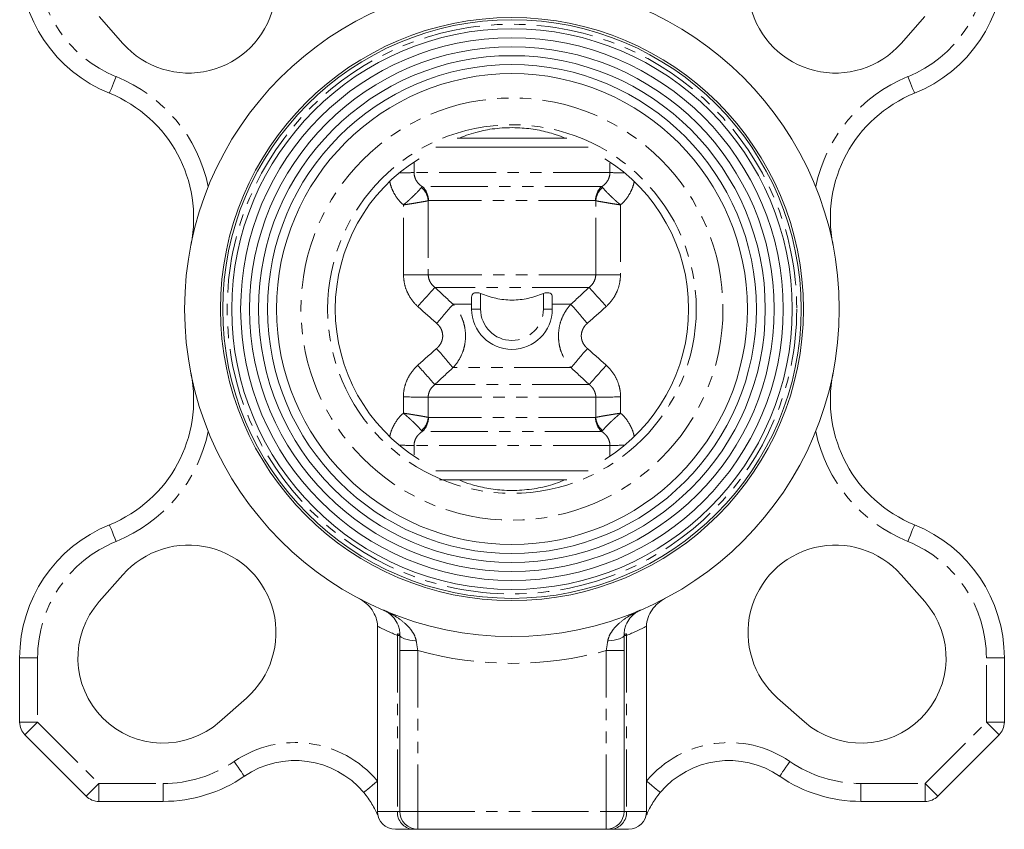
# Model space of a CAD drawing. Header units: millimetres. Extents: x 31 to 386, y -172 to 342.
# Tile 2 of 30: x 31 to 141, y 34 to 125. Entities that reach past the tile are written whole.
import ezdxf

# ---------------------------------------------------------------- set-up
doc = ezdxf.new("R2010")
doc.units = ezdxf.units.MM
doc.linetypes.add('PHANTOM', pattern=[12.7, 6.35, -1.27, 1.27, -1.27, 1.27, -1.27])

msp = doc.modelspace()

# ---------------------------------------------------------------- linework, layer by layer
at = {"color": 7, "linetype": 'Continuous', "lineweight": 15}
for p, q in [((39.77, 124.95), (42.41, 121.95)), ((129.16, 121.95), (131.8, 124.95)), ((79.66, 111.39), (91.91, 111.39)), ((94.26, 110.39), (77.31, 110.39)), ((81.28, 92.34), (81.28, 93.66)), ((90.28, 93.66), (90.28, 92.34)), ((77.31, 74.29), (94.26, 74.29)), ((91.91, 73.29), (77.69, 73.29)), ((42.41, 62.73), (39.77, 59.74)), ((131.8, 59.74), (129.16, 62.73)), ((70.78, 56.98), (70.78, 39.72)), ((100.78, 56.98), (100.78, 39.72)), ((73.28, 36.34), (73.28, 54.26)), ((98.28, 54.26), (98.28, 36.34)), ((30.89, 46.28), (30.89, 53.45)), ((140.68, 53.45), (140.68, 46.28)), ((53.18, 46.33), (56.17, 48.97)), ((115.4, 48.97), (118.39, 46.33)), ((38.31, 38.04), (31.48, 44.87)), ((140.09, 44.87), (133.26, 38.04)), ((70.78, 39.72), (70.78, 36.34)), ((100.78, 39.72), (100.78, 36.34)), ((46.89, 37.45), (39.72, 37.45)), ((131.85, 37.45), (124.68, 37.45)), ((74.75, 34.34), (72.78, 34.34)), ((75.28, 34.34), (74.75, 34.34)), ((96.28, 34.34), (75.28, 34.34)), ((96.82, 34.34), (96.28, 34.34)), ((98.78, 34.34), (96.82, 34.34))]:
    msp.add_line(p, q, dxfattribs=at)
at = {"color": 8, "linetype": 'PHANTOM', "lineweight": 0}
for p, q in [((74.86, 108.69), (74.86, 107.55)), ((96.71, 107.55), (96.71, 108.61)), ((96.71, 107.55), (74.86, 107.55)), ((95.79, 105.99), (75.78, 105.99)), ((95.09, 104.43), (76.48, 104.43)), ((95.12, 96.17), (76.45, 96.17)), ((94.38, 94.76), (77.19, 94.76)), ((82.28, 94.07), (82.28, 92.34)), ((89.28, 92.34), (89.28, 94.07)), ((79.21, 92.88), (81.28, 92.88)), ((82.28, 92.34), (81.28, 92.34)), ((89.28, 92.34), (90.28, 92.34)), ((90.28, 92.88), (92.36, 92.88)), ((92.37, 85.81), (79.2, 85.81)), ((94.39, 83.93), (77.18, 83.93)), ((95.13, 82.51), (76.44, 82.51)), ((95.09, 80.25), (76.48, 80.25)), ((95.79, 78.69), (75.78, 78.69)), ((74.86, 77.13), (74.86, 76.08)), ((96.71, 77.13), (74.86, 77.13)), ((96.71, 76), (96.71, 77.13)), ((73.28, 55.95), (73.02, 55.95)), ((73.02, 55.95), (73.02, 36.34)), ((98.55, 55.95), (98.28, 55.95)), ((98.55, 55.95), (98.55, 36.34)), ((73.28, 54.26), (75.28, 54.26)), ((75.28, 54.26), (75.28, 36.34)), ((96.28, 54.26), (98.28, 54.26)), ((96.28, 36.34), (96.28, 54.26)), ((30.89, 53.45), (32.89, 53.45)), ((32.89, 53.45), (32.89, 46.28)), ((138.68, 46.28), (138.68, 53.45)), ((140.68, 53.45), (138.68, 53.45)), ((30.89, 46.28), (32.89, 46.28)), ((31.48, 44.87), (32.89, 46.28)), ((32.89, 46.28), (39.72, 39.45)), ((131.85, 39.45), (138.68, 46.28)), ((138.68, 46.28), (140.68, 46.28)), ((138.68, 46.28), (140.09, 44.87)), ((38.31, 38.04), (39.72, 39.45)), ((39.72, 37.45), (39.72, 39.45)), ((39.72, 39.45), (46.89, 39.45)), ((46.89, 37.45), (46.89, 39.45)), ((124.68, 39.45), (131.85, 39.45)), ((124.68, 39.45), (124.68, 37.45)), ((131.85, 39.45), (133.26, 38.04)), ((131.85, 39.45), (131.85, 37.45)), ((70.78, 36.34), (73.02, 36.34)), ((73.02, 36.34), (73.28, 36.34)), ((73.28, 36.34), (75.28, 36.34)), ((75.28, 36.34), (96.28, 36.34)), ((75.28, 36.34), (75.28, 34.34)), ((96.28, 36.34), (98.28, 36.34)), ((96.28, 34.34), (96.28, 36.34)), ((98.28, 36.34), (98.55, 36.34)), ((98.55, 36.34), (100.78, 36.34))]:
    msp.add_line(p, q, dxfattribs=at)
at = {"color": 8, "linetype": 'PHANTOM', "lineweight": 0, "flags": 128}
for points in [[(40.91, 116.4), (40.92, 116.43), (40.96, 116.54), (41.03, 116.71), (41.13, 116.94), (41.24, 117.22), (41.37, 117.54), (41.51, 117.89), (41.66, 118.25)], [(129.91, 118.25), (130.06, 117.89), (130.2, 117.54), (130.33, 117.22), (130.44, 116.94), (130.54, 116.71), (130.61, 116.54), (130.65, 116.43), (130.66, 116.4)], [(40.91, 68.29), (40.92, 68.25), (40.96, 68.15), (41.03, 67.98), (41.13, 67.75), (41.24, 67.46), (41.37, 67.14), (41.51, 66.8), (41.66, 66.43)], [(130.66, 68.29), (130.65, 68.25), (130.61, 68.15), (130.54, 67.98), (130.44, 67.75), (130.33, 67.46), (130.2, 67.14), (130.06, 66.8), (129.91, 66.43)], [(73.28, 56.01), (73.32, 55.89), (73.42, 55.78), (73.58, 55.67), (73.81, 55.57), (74.08, 55.49), (74.39, 55.43), (74.74, 55.39), (75.1, 55.36)], [(96.47, 55.36), (96.83, 55.39), (97.18, 55.43), (97.49, 55.49), (97.76, 55.57), (97.99, 55.67), (98.15, 55.78), (98.25, 55.89), (98.28, 56.01)], [(55.94, 40.25), (55.92, 40.29), (55.86, 40.38), (55.75, 40.53), (55.61, 40.74), (55.44, 40.99), (55.24, 41.27), (55.03, 41.58), (54.81, 41.9)], [(116.76, 41.9), (116.54, 41.58), (116.33, 41.27), (116.13, 40.99), (115.96, 40.74), (115.82, 40.53), (115.71, 40.38), (115.65, 40.29), (115.63, 40.25)], [(69.25, 38.44), (69.28, 38.46), (69.37, 38.54), (69.51, 38.65), (69.7, 38.81), (69.93, 39.01), (70.2, 39.23), (70.49, 39.47), (70.78, 39.72)], [(100.78, 39.72), (101.08, 39.47), (101.37, 39.23), (101.64, 39.01), (101.87, 38.81), (102.06, 38.65), (102.2, 38.54), (102.29, 38.46), (102.32, 38.44)]]:
    msp.add_lwpolyline(points, dxfattribs=at)
at = {"color": 7, "linetype": 'Continuous', "lineweight": 15}
for radius in [36.5, 32.5, 32.25, 31.25, 30.25, 29.25, 28.25, 27.25, 26.25]:
    msp.add_circle((85.78, 92.34), radius, dxfattribs=at)
at = {"color": 8, "linetype": 'PHANTOM', "lineweight": 0}
for radius in [31.75, 23.53, 20.55]:
    msp.add_circle((85.78, 92.34), radius, dxfattribs=at)
at = {"color": 7, "linetype": 'Continuous', "lineweight": 15}
for centre, radius, start, end in [((49.72, 128.4), 9.75, 221.4167, 48.5833), ((121.85, 128.4), 9.75, 131.4167, 318.5833), ((46.89, 131.23), 16, 180, 248.0248), ((124.68, 131.23), 16, 291.9752, 0), ((35.29, 102.49), 15, 348.6411, 68.0248), ((136.28, 102.49), 15, 111.9752, 191.3589), ((85.78, 92.34), 19.7, 121.7149, 238.2851), ((85.78, 92.34), 19.7, 301.7149, 58.2851), ((85.78, 92.34), 4.5, 180, 0), ((35.29, 82.2), 15, 291.9752, 11.3589), ((136.28, 82.2), 15, 168.6411, 248.0248), ((46.89, 53.45), 16, 111.9752, 180), ((124.68, 53.45), 16, 0, 68.0248), ((49.72, 56.28), 9.75, 311.4167, 138.5833), ((121.85, 56.28), 9.75, 41.4167, 228.5833), ((46.89, 53.45), 9.5, 138.5833, 311.4167), ((124.68, 53.45), 9.5, 228.5833, 41.4167), ((32.89, 46.28), 2, 180, 225), ((138.68, 46.28), 2, 315, 0), ((61.6, 32.01), 10, 40.0228, 124.4328), ((109.97, 32.01), 10, 55.5672, 139.9772), ((46.89, 53.45), 16, 270, 304.4328), ((124.68, 53.45), 16, 235.5672, 270), ((39.72, 39.45), 2, 225, 270), ((131.85, 39.45), 2, 270, 315), ((72.78, 36.34), 2, 180, 270), ((75.28, 36.34), 2, 180, 270), ((96.28, 36.34), 2, 270, 0), ((98.78, 36.34), 2, 270, 0)]:
    msp.add_arc(centre, radius, start, end, dxfattribs=at)
at = {"color": 8, "linetype": 'PHANTOM', "lineweight": 0}
for centre, radius, start, end in [((46.89, 131.23), 14, 180, 248.0248), ((124.68, 131.23), 14, 291.9752, 0), ((35.29, 102.49), 17, 11.8748, 68.0248), ((136.28, 102.49), 17, 111.9752, 168.1252), ((72.78, 164.84), 57.32, 270.4416, 272.0816), ((98.79, 164.84), 57.32, 267.9184, 269.5584), ((74.28, 104.26), 2.16, 4.1241, 49.1718), ((74.42, 104.45), 2.06, 359.5378, 48.6431), ((97.15, 104.45), 2.06, 131.3569, 180.4622), ((97.29, 104.26), 2.16, 130.8282, 175.8759), ((73.52, 466.56), 370.4, 270.0261, 270.4535), ((98.05, 466.56), 370.4, 269.5465, 269.9739), ((-43.17, 200.93), 160.49, 317.5645, 318.5828), ((214.74, 200.93), 160.49, 221.4172, 222.4355), ((-121.21, 263.94), 263.5, 318.9097, 319.5176), ((85.78, 92.34), 3.5, 180, 0), ((292.78, 263.94), 263.5, 220.4824, 221.0903), ((-37.06, -11.86), 151.84, 40.0308, 41.091), ((208.63, -11.86), 151.84, 138.909, 139.9692), ((-3.53, 13.92), 106.83, 40.9394, 42.477), ((175.09, 13.92), 106.83, 137.523, 139.0606), ((73.52, -61.08), 143.62, 88.8332, 89.9371), ((98.05, -61.08), 143.62, 90.0629, 91.1668), ((74.28, 80.42), 2.16, 310.8282, 355.8759), ((74.42, 80.24), 2.06, 311.3569, 0.4622), ((97.15, 80.24), 2.06, 179.5378, 228.6431), ((97.29, 80.42), 2.16, 184.1241, 229.1718), ((35.29, 82.2), 17, 291.9752, 348.1252), ((136.28, 82.2), 17, 191.8748, 248.0248), ((72.78, 19.84), 57.32, 87.9184, 89.5584), ((98.79, 19.84), 57.32, 90.4416, 92.0816), ((46.89, 53.45), 14, 111.9752, 180), ((124.68, 53.45), 14, 0, 68.0248), ((88.38, 92.34), 39.5, 243.5433, 247.1069), ((73.04, 55.78), 0.338, 42.4115, 91.5854), ((98.53, 55.78), 0.338, 88.4146, 137.5885), ((83.19, 92.34), 39.5, 292.8931, 296.4567), ((85.78, 92.34), 39.5, 254.5842, 285.4158), ((61.6, 32.01), 12, 40.0228, 124.4328), ((109.97, 32.01), 12, 55.5672, 139.9772), ((46.89, 53.45), 14, 270, 304.4328), ((124.68, 53.45), 14, 235.5672, 270), ((74.89, 36.22), 1.88, 176.1887, 265.5982), ((96.68, 36.22), 1.88, 274.4018, 3.8113)]:
    msp.add_arc(centre, radius, start, end, dxfattribs=at)
at = {"color": 7, "linetype": 'Continuous', "lineweight": 15}
for points, knots in [([(79.9, 111.39), (80.02, 111.44), (80.39, 111.61), (81.2, 111.89), (82.53, 112.26), (84.37, 112.56), (86.6, 112.59), (88.69, 112.34), (90.29, 111.92), (91.27, 111.58), (91.63, 111.42), (91.68, 111.39)], [0, 0, 0, 0, 0.043799, 0.142902, 0.241889, 0.401418, 0.561683, 0.706367, 0.860673, 0.97893, 1, 1, 1, 1]), ([(81.28, 93.66), (81.28, 93.76), (81.3, 93.84), (81.38, 93.99), (81.45, 94.06), (81.58, 94.13), (81.64, 94.14), (81.75, 94.17), (81.81, 94.17), (82.01, 94.16), (82.15, 94.13), (82.28, 94.07)], [0, 0, 0, 0, 0.25, 0.25, 0.5, 0.5, 0.625, 0.625, 0.75, 0.75, 1, 1, 1, 1]), ([(82.28, 94.07), (82.56, 93.96), (82.85, 93.86), (83.42, 93.68), (83.71, 93.6), (84.29, 93.48), (84.59, 93.43), (85.18, 93.36), (85.48, 93.34), (86.39, 93.34), (86.98, 93.41), (87.86, 93.6), (88.15, 93.68), (88.72, 93.86), (89.01, 93.96), (89.28, 94.07)], [0, 0, 0, 0, 0.125, 0.125, 0.25, 0.25, 0.375, 0.375, 0.5, 0.5, 0.75, 0.75, 0.875, 0.875, 1, 1, 1, 1]), ([(89.28, 94.07), (89.35, 94.1), (89.42, 94.12), (89.56, 94.15), (89.63, 94.16), (89.82, 94.17), (89.94, 94.15), (90.12, 94.06), (90.19, 94), (90.27, 93.84), (90.28, 93.76), (90.28, 93.66)], [0, 0, 0, 0, 0.125, 0.125, 0.25, 0.25, 0.5, 0.5, 0.75, 0.75, 1, 1, 1, 1]), ([(91.67, 73.29), (91.55, 73.24), (91.18, 73.07), (90.37, 72.79), (89.04, 72.43), (87.2, 72.13), (84.97, 72.09), (82.88, 72.35), (81.28, 72.76), (80.3, 73.1), (79.94, 73.27), (79.89, 73.29)], [0, 0, 0, 0, 0.043799, 0.142902, 0.241889, 0.401418, 0.561683, 0.706367, 0.860673, 0.97893, 1, 1, 1, 1]), ([(70.78, 56.98), (70.78, 57.31), (70.73, 57.63), (70.52, 58.24), (70.37, 58.53), (69.81, 59.34), (69.3, 59.77), (68.72, 60.08)], [0, 0, 0, 0, 0.25, 0.25, 0.5, 0.5, 1, 1, 1, 1]), ([(102.85, 60.08), (102.56, 59.92), (102.29, 59.74), (101.8, 59.32), (101.58, 59.07), (101.21, 58.54), (101.06, 58.25), (100.84, 57.63), (100.78, 57.31), (100.78, 56.98)], [0, 0, 0, 0, 0.25, 0.25, 0.5, 0.5, 0.75, 0.75, 1, 1, 1, 1]), ([(73.28, 56.01), (73.28, 56.23), (73.26, 56.42), (73.19, 56.78), (73.14, 56.95), (72.96, 57.4), (72.81, 57.65), (72.48, 58.08), (72.29, 58.25), (71.99, 58.48), (71.89, 58.55), (71.68, 58.67), (71.57, 58.72), (71.46, 58.77)], [0, 0, 0, 0, 0.125, 0.125, 0.25, 0.25, 0.5, 0.5, 0.75, 0.75, 0.875, 0.875, 1, 1, 1, 1]), ([(98.28, 56.01), (98.28, 56.23), (98.31, 56.42), (98.38, 56.78), (98.43, 56.95), (98.61, 57.4), (98.76, 57.65), (99.09, 58.08), (99.28, 58.25), (99.58, 58.48), (99.68, 58.55), (99.89, 58.67), (100, 58.72), (100.11, 58.77)], [0, 0, 0, 0, 0.125, 0.125, 0.25, 0.25, 0.5, 0.5, 0.75, 0.75, 0.875, 0.875, 1, 1, 1, 1]), ([(70.78, 35.95), (70.75, 36.04), (70.71, 36.13), (70.62, 36.32), (70.57, 36.42), (70.42, 36.72), (70.3, 36.94), (70.04, 37.37), (69.9, 37.59), (69.59, 38.02), (69.43, 38.23), (69.25, 38.44)], [0, 0, 0, 0, 0.125, 0.125, 0.25, 0.25, 0.5, 0.5, 0.75, 0.75, 1, 1, 1, 1]), ([(102.32, 38.44), (102.14, 38.23), (101.98, 38.01), (101.67, 37.59), (101.53, 37.37), (101.27, 36.94), (101.15, 36.73), (100.95, 36.32), (100.86, 36.12), (100.78, 35.95)], [0, 0, 0, 0, 0.25, 0.25, 0.5, 0.5, 0.75, 0.75, 1, 1, 1, 1]), ([(70.78, 35.95), (70.78, 35.95), (70.78, 35.97), (70.78, 36.06), (70.78, 36.1), (70.78, 36.17), (70.78, 36.2), (70.78, 36.27), (70.78, 36.3), (70.78, 36.34)], [0, 0, 0, 0, 0.5, 0.5, 0.75, 0.75, 0.875, 0.875, 1, 1, 1, 1]), ([(100.78, 35.95), (100.78, 35.95), (100.78, 35.97), (100.78, 36.06), (100.78, 36.1), (100.78, 36.17), (100.78, 36.2), (100.78, 36.27), (100.78, 36.3), (100.78, 36.34)], [0, 0, 0, 0, 0.5, 0.5, 0.75, 0.75, 0.875, 0.875, 1, 1, 1, 1])]:
    msp.add_open_spline(points, degree=3, knots=knots, dxfattribs=at)
at = {"color": 8, "linetype": 'PHANTOM', "lineweight": 0}
for points, knots in [([(73.67, 103.95), (73.28, 104.3), (72.95, 104.7), (72.57, 105.37), (72.46, 105.6), (72.27, 106.09), (72.2, 106.34), (72.15, 106.59)], [0, 0, 0, 0, 0.5, 0.5, 0.75, 0.75, 1, 1, 1, 1]), ([(74.86, 107.55), (74.86, 107.39), (74.89, 107.23), (74.98, 106.93), (75.04, 106.78), (75.21, 106.51), (75.31, 106.39), (75.53, 106.17), (75.65, 106.07), (75.78, 105.99)], [0, 0, 0, 0, 0.25, 0.25, 0.5, 0.5, 0.75, 0.75, 1, 1, 1, 1]), ([(95.79, 105.99), (95.92, 106.07), (96.04, 106.17), (96.26, 106.39), (96.36, 106.51), (96.53, 106.78), (96.59, 106.93), (96.68, 107.23), (96.71, 107.39), (96.71, 107.55)], [0, 0, 0, 0, 0.25, 0.25, 0.5, 0.5, 0.75, 0.75, 1, 1, 1, 1]), ([(99.42, 106.59), (99.37, 106.34), (99.3, 106.09), (99.11, 105.6), (99, 105.37), (98.62, 104.7), (98.29, 104.3), (97.9, 103.95)], [0, 0, 0, 0, 0.25, 0.25, 0.5, 0.5, 1, 1, 1, 1]), ([(75.69, 105.9), (75.62, 105.81), (75.52, 105.7), (75.33, 105.49), (75.26, 105.41), (75.1, 105.25), (75.02, 105.17), (74.84, 105), (74.75, 104.9), (74.55, 104.72), (74.45, 104.62), (74.24, 104.43), (74.12, 104.33), (73.9, 104.14), (73.78, 104.04), (73.67, 103.95)], [0, 0, 0, 0, 0.25, 0.25, 0.375, 0.375, 0.5, 0.5, 0.625, 0.625, 0.75, 0.75, 0.875, 0.875, 1, 1, 1, 1]), ([(95.88, 105.9), (95.95, 105.81), (96.05, 105.7), (96.24, 105.49), (96.31, 105.41), (96.47, 105.25), (96.55, 105.17), (96.73, 105), (96.82, 104.9), (97.02, 104.72), (97.12, 104.62), (97.33, 104.43), (97.45, 104.33), (97.67, 104.14), (97.79, 104.04), (97.9, 103.95)], [0, 0, 0, 0, 0.25, 0.25, 0.375, 0.375, 0.5, 0.5, 0.625, 0.625, 0.75, 0.75, 0.875, 0.875, 1, 1, 1, 1]), ([(76.43, 104.42), (76.33, 104.39), (76.18, 104.37), (75.9, 104.31), (75.8, 104.3), (75.58, 104.26), (75.47, 104.24), (75.22, 104.2), (75.09, 104.17), (74.83, 104.13), (74.69, 104.11), (74.41, 104.06), (74.26, 104.04), (73.96, 103.99), (73.81, 103.97), (73.67, 103.95)], [0, 0, 0, 0, 0.25, 0.25, 0.375, 0.375, 0.5, 0.5, 0.625, 0.625, 0.75, 0.75, 0.875, 0.875, 1, 1, 1, 1]), ([(95.14, 104.42), (95.24, 104.39), (95.39, 104.37), (95.67, 104.31), (95.77, 104.3), (95.99, 104.26), (96.1, 104.24), (96.35, 104.2), (96.48, 104.17), (96.74, 104.13), (96.88, 104.11), (97.16, 104.06), (97.31, 104.04), (97.61, 103.99), (97.76, 103.97), (97.9, 103.95)], [0, 0, 0, 0, 0.25, 0.25, 0.375, 0.375, 0.5, 0.5, 0.625, 0.625, 0.75, 0.75, 0.875, 0.875, 1, 1, 1, 1]), ([(75.28, 92.63), (75.03, 92.86), (74.81, 93.1), (74.42, 93.64), (74.25, 93.93), (73.97, 94.53), (73.87, 94.84), (73.73, 95.49), (73.69, 95.82), (73.69, 96.16)], [0, 0, 0, 0, 0.25, 0.25, 0.5, 0.5, 0.75, 0.75, 1, 1, 1, 1]), ([(76.45, 96.17), (76.45, 96.03), (76.47, 95.89), (76.54, 95.62), (76.59, 95.49), (76.72, 95.25), (76.8, 95.14), (76.98, 94.93), (77.08, 94.84), (77.19, 94.76)], [0, 0, 0, 0, 0.25, 0.25, 0.5, 0.5, 0.75, 0.75, 1, 1, 1, 1]), ([(94.38, 94.76), (94.6, 94.92), (94.78, 95.13), (94.98, 95.49), (95.03, 95.62), (95.1, 95.89), (95.12, 96.03), (95.12, 96.17)], [0, 0, 0, 0, 0.5, 0.5, 0.75, 0.75, 1, 1, 1, 1]), ([(97.88, 96.16), (97.88, 95.82), (97.84, 95.5), (97.7, 94.85), (97.6, 94.53), (97.32, 93.93), (97.16, 93.64), (96.76, 93.11), (96.54, 92.86), (96.29, 92.63)], [0, 0, 0, 0, 0.25, 0.25, 0.5, 0.5, 0.75, 0.75, 1, 1, 1, 1]), ([(79.2, 85.81), (79.43, 86.04), (79.62, 86.29), (79.97, 86.83), (80.12, 87.12), (80.36, 87.73), (80.45, 88.04), (80.57, 88.68), (80.6, 89.01), (80.6, 89.66), (80.57, 89.99), (80.45, 90.64), (80.36, 90.95), (80.12, 91.56), (79.97, 91.85), (79.63, 92.39), (79.43, 92.65), (79.21, 92.88)], [0, 0, 0, 0, 0.125, 0.125, 0.25, 0.25, 0.375, 0.375, 0.5, 0.5, 0.625, 0.625, 0.75, 0.75, 0.875, 0.875, 1, 1, 1, 1]), ([(92.36, 92.88), (92.14, 92.65), (91.94, 92.39), (91.6, 91.85), (91.45, 91.56), (91.21, 90.96), (91.12, 90.65), (91, 90), (90.97, 89.67), (90.97, 89.02), (91, 88.69), (91.12, 88.04), (91.21, 87.73), (91.45, 87.13), (91.6, 86.83), (91.94, 86.29), (92.14, 86.04), (92.37, 85.81)], [0, 0, 0, 0, 0.125, 0.125, 0.25, 0.25, 0.375, 0.375, 0.5, 0.5, 0.625, 0.625, 0.75, 0.75, 0.875, 0.875, 1, 1, 1, 1]), ([(77.38, 90.76), (77.48, 90.67), (77.58, 90.57), (77.74, 90.36), (77.82, 90.25), (77.94, 90.01), (77.98, 89.88), (78.04, 89.62), (78.06, 89.48), (78.06, 89.21), (78.04, 89.08), (77.98, 88.82), (77.93, 88.69), (77.81, 88.45), (77.74, 88.34), (77.57, 88.13), (77.48, 88.03), (77.38, 87.94)], [0, 0, 0, 0, 0.125, 0.125, 0.25, 0.25, 0.375, 0.375, 0.5, 0.5, 0.625, 0.625, 0.75, 0.75, 0.875, 0.875, 1, 1, 1, 1]), ([(94.19, 87.94), (94.09, 88.03), (94, 88.13), (93.83, 88.34), (93.76, 88.45), (93.64, 88.69), (93.59, 88.82), (93.53, 89.08), (93.51, 89.22), (93.51, 89.49), (93.53, 89.62), (93.59, 89.88), (93.64, 90.01), (93.75, 90.25), (93.83, 90.36), (93.99, 90.58), (94.09, 90.67), (94.19, 90.76)], [0, 0, 0, 0, 0.125, 0.125, 0.25, 0.25, 0.375, 0.375, 0.5, 0.5, 0.625, 0.625, 0.75, 0.75, 0.875, 0.875, 1, 1, 1, 1]), ([(73.67, 82.54), (73.67, 82.88), (73.71, 83.21), (73.85, 83.85), (73.96, 84.17), (74.24, 84.77), (74.4, 85.06), (74.8, 85.59), (75.02, 85.84), (75.27, 86.07)], [0, 0, 0, 0, 0.25, 0.25, 0.5, 0.5, 0.75, 0.75, 1, 1, 1, 1]), ([(96.3, 86.07), (96.55, 85.84), (96.77, 85.6), (97.16, 85.07), (97.33, 84.78), (97.61, 84.17), (97.71, 83.86), (97.86, 83.21), (97.9, 82.88), (97.9, 82.54)], [0, 0, 0, 0, 0.25, 0.25, 0.5, 0.5, 0.75, 0.75, 1, 1, 1, 1]), ([(77.18, 83.93), (76.96, 83.76), (76.78, 83.55), (76.58, 83.19), (76.53, 83.06), (76.46, 82.79), (76.44, 82.65), (76.44, 82.51)], [0, 0, 0, 0, 0.5, 0.5, 0.75, 0.75, 1, 1, 1, 1]), ([(95.13, 82.51), (95.13, 82.65), (95.11, 82.8), (95.04, 83.06), (94.99, 83.19), (94.86, 83.43), (94.78, 83.55), (94.6, 83.75), (94.5, 83.84), (94.39, 83.93)], [0, 0, 0, 0, 0.25, 0.25, 0.5, 0.5, 0.75, 0.75, 1, 1, 1, 1]), ([(72.15, 78.1), (72.2, 78.35), (72.27, 78.6), (72.46, 79.08), (72.57, 79.31), (72.95, 79.98), (73.28, 80.39), (73.67, 80.74)], [0, 0, 0, 0, 0.25, 0.25, 0.5, 0.5, 1, 1, 1, 1]), ([(75.69, 78.79), (75.62, 78.87), (75.52, 78.99), (75.33, 79.2), (75.26, 79.27), (75.1, 79.43), (75.02, 79.51), (74.84, 79.69), (74.75, 79.78), (74.55, 79.97), (74.45, 80.06), (74.24, 80.25), (74.12, 80.35), (73.9, 80.54), (73.78, 80.64), (73.67, 80.74)], [0, 0, 0, 0, 0.25, 0.25, 0.375, 0.375, 0.5, 0.5, 0.625, 0.625, 0.75, 0.75, 0.875, 0.875, 1, 1, 1, 1]), ([(76.43, 80.27), (76.33, 80.29), (76.18, 80.32), (75.9, 80.37), (75.8, 80.39), (75.58, 80.43), (75.47, 80.45), (75.22, 80.49), (75.09, 80.51), (74.83, 80.55), (74.69, 80.58), (74.41, 80.62), (74.26, 80.65), (73.96, 80.69), (73.81, 80.71), (73.67, 80.74)], [0, 0, 0, 0, 0.25, 0.25, 0.375, 0.375, 0.5, 0.5, 0.625, 0.625, 0.75, 0.75, 0.875, 0.875, 1, 1, 1, 1]), ([(95.14, 80.27), (95.24, 80.29), (95.39, 80.32), (95.67, 80.37), (95.77, 80.39), (95.99, 80.43), (96.1, 80.45), (96.35, 80.49), (96.48, 80.51), (96.74, 80.55), (96.88, 80.58), (97.16, 80.62), (97.31, 80.65), (97.61, 80.69), (97.76, 80.71), (97.9, 80.74)], [0, 0, 0, 0, 0.25, 0.25, 0.375, 0.375, 0.5, 0.5, 0.625, 0.625, 0.75, 0.75, 0.875, 0.875, 1, 1, 1, 1]), ([(95.88, 78.79), (95.95, 78.87), (96.05, 78.99), (96.24, 79.2), (96.31, 79.27), (96.47, 79.43), (96.55, 79.51), (96.73, 79.69), (96.82, 79.78), (97.02, 79.97), (97.12, 80.06), (97.33, 80.25), (97.45, 80.35), (97.67, 80.54), (97.79, 80.64), (97.9, 80.74)], [0, 0, 0, 0, 0.25, 0.25, 0.375, 0.375, 0.5, 0.5, 0.625, 0.625, 0.75, 0.75, 0.875, 0.875, 1, 1, 1, 1]), ([(97.9, 80.74), (98.29, 80.39), (98.62, 79.98), (99, 79.31), (99.11, 79.08), (99.3, 78.6), (99.37, 78.35), (99.42, 78.1)], [0, 0, 0, 0, 0.5, 0.5, 0.75, 0.75, 1, 1, 1, 1]), ([(75.78, 78.69), (75.65, 78.61), (75.53, 78.51), (75.31, 78.29), (75.21, 78.17), (75.04, 77.9), (74.98, 77.75), (74.89, 77.45), (74.86, 77.29), (74.86, 77.13)], [0, 0, 0, 0, 0.25, 0.25, 0.5, 0.5, 0.75, 0.75, 1, 1, 1, 1]), ([(96.71, 77.13), (96.71, 77.29), (96.68, 77.45), (96.59, 77.75), (96.53, 77.9), (96.36, 78.17), (96.26, 78.29), (96.04, 78.51), (95.92, 78.61), (95.79, 78.69)], [0, 0, 0, 0, 0.25, 0.25, 0.5, 0.5, 0.75, 0.75, 1, 1, 1, 1]), ([(75.1, 55.36), (75.06, 55.6), (74.98, 55.81), (74.78, 56.21), (74.66, 56.4), (74.27, 56.92), (73.96, 57.22), (73.3, 57.76), (72.95, 57.99), (72.41, 58.31), (72.22, 58.41), (71.85, 58.6), (71.65, 58.69), (71.46, 58.77)], [0, 0, 0, 0, 0.125, 0.125, 0.25, 0.25, 0.5, 0.5, 0.75, 0.75, 0.875, 0.875, 1, 1, 1, 1]), ([(96.47, 55.36), (96.51, 55.6), (96.59, 55.81), (96.79, 56.21), (96.91, 56.4), (97.3, 56.92), (97.61, 57.22), (98.27, 57.76), (98.62, 57.99), (99.16, 58.31), (99.35, 58.41), (99.72, 58.6), (99.92, 58.69), (100.11, 58.77)], [0, 0, 0, 0, 0.125, 0.125, 0.25, 0.25, 0.5, 0.5, 0.75, 0.75, 0.875, 0.875, 1, 1, 1, 1])]:
    msp.add_open_spline(points, degree=3, knots=knots, dxfattribs=at)
for points in [[(75.69, 105.9), (75.72, 105.94), (75.75, 105.97), (75.78, 105.99)], [(95.79, 105.99), (95.82, 105.97), (95.85, 105.94), (95.88, 105.9)], [(76.48, 104.43), (76.46, 104.43), (76.45, 104.43), (76.43, 104.42)], [(76.43, 104.42), (76.44, 101.67), (76.45, 98.92), (76.45, 96.17)], [(95.14, 104.42), (95.12, 104.43), (95.11, 104.43), (95.09, 104.43)], [(95.12, 96.17), (95.12, 98.92), (95.13, 101.67), (95.14, 104.42)], [(73.69, 96.16), (73.68, 98.75), (73.68, 101.35), (73.67, 103.95)], [(97.9, 103.95), (97.89, 101.35), (97.88, 98.75), (97.88, 96.16)], [(77.19, 94.76), (77.86, 94.13), (78.53, 93.5), (79.21, 92.88)], [(92.36, 92.88), (93.04, 93.5), (93.71, 94.13), (94.38, 94.76)], [(77.38, 90.76), (76.67, 91.38), (75.97, 92), (75.28, 92.63)], [(96.29, 92.63), (95.6, 92), (94.9, 91.38), (94.19, 90.76)], [(75.27, 86.07), (75.97, 86.7), (76.67, 87.33), (77.38, 87.94)], [(94.19, 87.94), (94.9, 87.33), (95.6, 86.7), (96.3, 86.07)], [(79.2, 85.81), (78.53, 85.18), (77.85, 84.56), (77.18, 83.93)], [(94.39, 83.93), (93.72, 84.56), (93.04, 85.18), (92.37, 85.81)], [(73.67, 80.74), (73.67, 81.34), (73.67, 81.94), (73.67, 82.54)], [(76.44, 82.51), (76.44, 81.76), (76.44, 81.02), (76.43, 80.27)], [(95.14, 80.27), (95.13, 81.02), (95.13, 81.76), (95.13, 82.51)], [(97.9, 82.54), (97.9, 81.94), (97.9, 81.34), (97.9, 80.74)], [(76.43, 80.27), (76.45, 80.26), (76.46, 80.25), (76.48, 80.25)], [(95.09, 80.25), (95.11, 80.25), (95.12, 80.26), (95.14, 80.27)], [(75.78, 78.69), (75.75, 78.72), (75.72, 78.75), (75.69, 78.79)], [(95.88, 78.79), (95.85, 78.75), (95.82, 78.72), (95.79, 78.69)], [(73.02, 55.95), (73.02, 56.01), (73.02, 56.06), (73.03, 56.12)], [(98.55, 55.95), (98.55, 56.01), (98.55, 56.06), (98.54, 56.12)], [(75.1, 55.36), (75.16, 55.01), (75.22, 54.64), (75.28, 54.26)], [(96.28, 54.26), (96.35, 54.64), (96.41, 55.01), (96.47, 55.36)]]:
    msp.add_open_spline(points, degree=3, dxfattribs=at)
at = {"color": 7, "linetype": 'Continuous', "lineweight": 15}
for points in [[(73.28, 54.26), (73.28, 54.86), (73.28, 55.44), (73.28, 56.01)], [(98.28, 56.01), (98.28, 55.44), (98.28, 54.86), (98.28, 54.26)]]:
    msp.add_open_spline(points, degree=3, dxfattribs=at)

doc.saveas('drawing.dxf')
